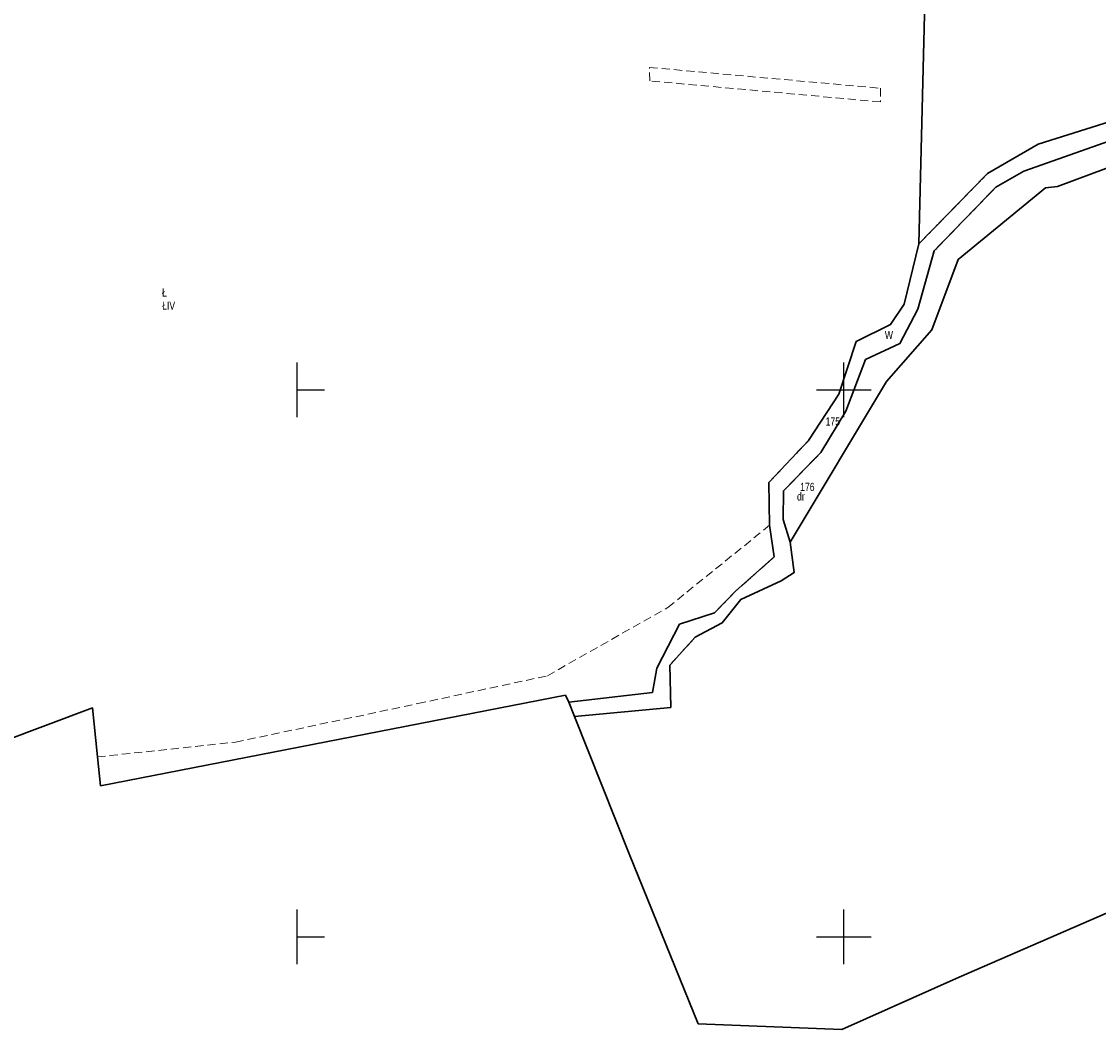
# Model space of a CAD drawing. Header units: metres. Extents: x 5548743 to 5556416, y 5707500 to 5714000.
# Tile 112 of 203: x 5553550 to 5553747, y 5710783 to 5710967. Entities that reach past the tile are written whole.
import ezdxf
from ezdxf.enums import TextEntityAlignment as Align

# ---------------------------------------------------------------- set-up
doc = ezdxf.new("R2010")
doc.units = ezdxf.units.M
doc.header["$MEASUREMENT"] = 0
for name, pattern in [('0.75_0.75', [1.5, 0.75, -0.75]), ('1.5_0.75', [2.25, 1.5, -0.75]), ('219-1000', [0])]:
    doc.linetypes.add(name, pattern=pattern)
doc.layers.get('0').update_dxf_attribs({"color": 2, "linetype": 'CONTINUOUS', "lineweight": 5})
for name, color, linetype in [('209-oznaczenie konturu klasyfikacyjnego', 7, 'CONTINUOUS'), ('210-oznaczenie konturu użytku gruntowego', 7, 'CONTINUOUS'), ('211-numer działki ewidencyjnej', 7, 'CONTINUOUS'), ('217-kontur klasyfikacyjny', 7, 'CONTINUOUS'), ('218-kontur użytku gruntowego', 7, 'CONTINUOUS'), ('219-działka ewidencyjna', 7, 'CONTINUOUS'), ('rów melioracyjny (poligon)', 7, 'CONTINUOUS'), ('Wstawianie ramki sekcyjnej z opisem', 7, 'CONTINUOUS')]:
    doc.layers.add(name, color=color, linetype=linetype)
doc.styles.get("Standard").update_dxf_attribs({"font": 'Working1250', "width": 0.75})

# ---------------------------------------------------------------- blocks, each defined once
blk = doc.blocks.new('RAMKA1000K')
at = {"color": 0}
for p, q in [((0, 395), (0, 405)), ((100, 395), (100, 405)), ((0, 400), (5, 400)), ((95, 400), (105, 400)), ((0, 295), (0, 305)), ((100, 295), (100, 305)), ((0, 300), (5, 300)), ((95, 300), (105, 300))]:
    blk.add_line(p, q, dxfattribs=at)

msp = doc.modelspace()

# ---------------------------------------------------------------- linework, layer by layer
at = {"layer": '217-kontur klasyfikacyjny', "color": 3, "linetype": '1.5_0.75', "lineweight": 18, "flags": 128}
for points in [[(5553664.54, 5710956.49), (5553664.46, 5710958.94)], [(5553664.46, 5710958.94), (5553706.75, 5710955.14)], [(5553706.72, 5710952.64), (5553664.54, 5710956.49)], [(5553706.75, 5710955.14), (5553706.72, 5710952.64)], [(5553735.55, 5710944.93), (5553752.99, 5710950.43)], [(5553726.3, 5710939.54), (5553735.55, 5710944.93)], [(5553713.73, 5710926.67), (5553726.3, 5710939.54)], [(5553711.05, 5710915.68), (5553713.73, 5710926.67)], [(5553708.58, 5710911.97), (5553711.05, 5710915.68)], [(5553702.28, 5710908.83), (5553708.58, 5710911.97)], [(5553699.11, 5710899.21), (5553702.28, 5710908.83)], [(5553693.54, 5710890.7), (5553699.11, 5710899.21)], [(5553686.33, 5710883.06), (5553693.54, 5710890.7)], [(5553686.43, 5710875.22), (5553686.33, 5710883.06)], [(5553667.82, 5710860.19), (5553686.43, 5710875.22)], [(5553645.8, 5710847.71), (5553667.82, 5710860.19)], [(5553622.09, 5710842.62), (5553645.8, 5710847.71)], [(5553513.36, 5710823.35), (5553562.57, 5710841.85)], [(5553562.57, 5710841.85), (5553563.47, 5710832.87)], [(5553588.74, 5710835.58), (5553622.09, 5710842.62)], [(5553563.47, 5710832.87), (5553588.74, 5710835.58)]]:
    msp.add_lwpolyline(points, dxfattribs=at)
at = {"layer": '218-kontur użytku gruntowego', "color": 70, "linetype": '1.5_0.75', "lineweight": 18, "flags": 128}
for points in [[(5553664.54, 5710956.49), (5553664.46, 5710958.94)], [(5553664.46, 5710958.94), (5553706.75, 5710955.14)], [(5553706.72, 5710952.64), (5553664.54, 5710956.49)], [(5553706.75, 5710955.14), (5553706.72, 5710952.64)], [(5553735.55, 5710944.93), (5553752.99, 5710950.43)], [(5553752.99, 5710950.43), (5553735.55, 5710944.93)], [(5553732.95, 5710939.97), (5553752.85, 5710946.99)], [(5553752.85, 5710946.99), (5553732.95, 5710939.97)], [(5553726.3, 5710939.54), (5553735.55, 5710944.93)], [(5553735.55, 5710944.93), (5553726.3, 5710939.54)], [(5553739.11, 5710937.16), (5553751.04, 5710941.63)], [(5553713.73, 5710926.67), (5553726.3, 5710939.54)], [(5553726.3, 5710939.54), (5553713.73, 5710926.67)], [(5553727.83, 5710937.05), (5553732.95, 5710939.97)], [(5553732.95, 5710939.97), (5553727.83, 5710937.05)], [(5553716.57, 5710925.41), (5553727.83, 5710937.05)], [(5553727.83, 5710937.05), (5553716.57, 5710925.41)], [(5553720.93, 5710923.82), (5553736.9, 5710936.92)], [(5553736.9, 5710936.92), (5553739.11, 5710937.16)], [(5553711.05, 5710915.68), (5553713.73, 5710926.67)], [(5553713.73, 5710926.67), (5553711.05, 5710915.68)], [(5553713.57, 5710914.74), (5553716.57, 5710925.41)], [(5553716.57, 5710925.41), (5553713.57, 5710914.74)], [(5553716.15, 5710910.97), (5553720.93, 5710923.82)], [(5553708.58, 5710911.97), (5553711.05, 5710915.68)], [(5553711.05, 5710915.68), (5553708.58, 5710911.97)], [(5553710.27, 5710908.45), (5553713.57, 5710914.74)], [(5553713.57, 5710914.74), (5553710.27, 5710908.45)], [(5553702.28, 5710908.83), (5553708.58, 5710911.97)], [(5553708.58, 5710911.97), (5553702.28, 5710908.83)], [(5553707.81, 5710901.5), (5553716.15, 5710910.97)], [(5553699.11, 5710899.21), (5553702.28, 5710908.83)], [(5553702.28, 5710908.83), (5553699.11, 5710899.21)], [(5553704.01, 5710905.54), (5553710.27, 5710908.45)], [(5553710.27, 5710908.45), (5553704.01, 5710905.54)], [(5553700.4, 5710896.07), (5553704.01, 5710905.54)], [(5553704.01, 5710905.54), (5553700.4, 5710896.07)], [(5553690.19, 5710872.12), (5553707.81, 5710901.5)], [(5553693.54, 5710890.7), (5553699.11, 5710899.21)], [(5553699.11, 5710899.21), (5553693.54, 5710890.7)], [(5553695.8, 5710888.54), (5553700.4, 5710896.07)], [(5553700.4, 5710896.07), (5553695.8, 5710888.54)], [(5553686.33, 5710883.06), (5553693.54, 5710890.7)], [(5553693.54, 5710890.7), (5553686.33, 5710883.06)], [(5553688.98, 5710881.51), (5553695.8, 5710888.54)], [(5553695.8, 5710888.54), (5553688.98, 5710881.51)], [(5553686.43, 5710875.22), (5553686.33, 5710883.06)], [(5553686.33, 5710883.06), (5553686.43, 5710875.22)], [(5553688.95, 5710876.3), (5553688.98, 5710881.51)], [(5553688.98, 5710881.51), (5553688.95, 5710876.3)], [(5553690.19, 5710872.12), (5553688.95, 5710876.3)], [(5553688.95, 5710876.3), (5553690.19, 5710872.12)], [(5553667.82, 5710860.19), (5553686.43, 5710875.22)], [(5553686.43, 5710875.22), (5553687.31, 5710869.44)], [(5553690.93, 5710866.6), (5553690.19, 5710872.12)], [(5553687.31, 5710869.44), (5553680.29, 5710863.24)], [(5553688.57, 5710865.04), (5553690.93, 5710866.6)], [(5553681.16, 5710861.68), (5553688.57, 5710865.04)], [(5553680.29, 5710863.24), (5553676.39, 5710859.23)], [(5553677.74, 5710857.4), (5553681.16, 5710861.68)], [(5553645.8, 5710847.71), (5553667.82, 5710860.19)], [(5553676.39, 5710859.23), (5553669.96, 5710857.15)], [(5553669.96, 5710857.15), (5553665.8, 5710849.13)], [(5553672.84, 5710854.74), (5553677.74, 5710857.4)], [(5553668.2, 5710849.67), (5553672.84, 5710854.74)], [(5553665.8, 5710849.13), (5553665.01, 5710844.63)], [(5553668.38, 5710841.89), (5553668.2, 5710849.67)], [(5553622.09, 5710842.62), (5553645.8, 5710847.71)], [(5553649.11, 5710844.14), (5553564.06, 5710827.58)], [(5553649.74, 5710842.89), (5553649.11, 5710844.14)], [(5553665.01, 5710844.63), (5553649.74, 5710842.89)], [(5553513.36, 5710823.35), (5553562.57, 5710841.85)], [(5553562.57, 5710841.85), (5553513.36, 5710823.35)], [(5553562.57, 5710841.85), (5553563.47, 5710832.87)], [(5553563.47, 5710832.87), (5553562.57, 5710841.85)], [(5553588.74, 5710835.58), (5553622.09, 5710842.62)], [(5553649.74, 5710842.89), (5553650.78, 5710840.25)], [(5553650.78, 5710840.25), (5553649.74, 5710842.89)], [(5553650.78, 5710840.25), (5553668.38, 5710841.89)], [(5553660.75, 5710815.16), (5553650.78, 5710840.25)], [(5553563.47, 5710832.87), (5553588.74, 5710835.58)], [(5553564.06, 5710827.58), (5553563.47, 5710832.87)], [(5553673.35, 5710784.08), (5553660.75, 5710815.16)], [(5553756.9, 5710808.17), (5553721.1, 5710792.62)], [(5553721.1, 5710792.62), (5553699.69, 5710783.04)], [(5553691.28, 5710783.37), (5553673.35, 5710784.08)], [(5553693.57, 5710783.28), (5553691.28, 5710783.37)], [(5553699.69, 5710783.04), (5553693.57, 5710783.28)]]:
    msp.add_lwpolyline(points, dxfattribs=at)
at = {"layer": '219-działka ewidencyjna', "color": 94, "linetype": '219-1000', "lineweight": 30, "flags": 128}
for points in [[(5553713.73, 5710926.67), (5553714.95, 5710976.06)], [(5553735.55, 5710944.93), (5553752.99, 5710950.43)], [(5553732.95, 5710939.97), (5553752.85, 5710946.99)], [(5553726.3, 5710939.54), (5553735.55, 5710944.93)], [(5553739.11, 5710937.16), (5553751.04, 5710941.63)], [(5553713.73, 5710926.67), (5553726.3, 5710939.54)], [(5553727.83, 5710937.05), (5553732.95, 5710939.97)], [(5553716.57, 5710925.41), (5553727.83, 5710937.05)], [(5553720.93, 5710923.82), (5553736.9, 5710936.92)], [(5553736.9, 5710936.92), (5553739.11, 5710937.16)], [(5553711.05, 5710915.68), (5553713.73, 5710926.67)], [(5553713.57, 5710914.74), (5553716.57, 5710925.41)], [(5553716.15, 5710910.97), (5553720.93, 5710923.82)], [(5553708.58, 5710911.97), (5553711.05, 5710915.68)], [(5553710.27, 5710908.45), (5553713.57, 5710914.74)], [(5553702.28, 5710908.83), (5553708.58, 5710911.97)], [(5553707.81, 5710901.5), (5553716.15, 5710910.97)], [(5553699.11, 5710899.21), (5553702.28, 5710908.83)], [(5553704.01, 5710905.54), (5553710.27, 5710908.45)], [(5553700.4, 5710896.07), (5553704.01, 5710905.54)], [(5553690.19, 5710872.12), (5553707.81, 5710901.5)], [(5553693.54, 5710890.7), (5553699.11, 5710899.21)], [(5553695.8, 5710888.54), (5553700.4, 5710896.07)], [(5553686.33, 5710883.06), (5553693.54, 5710890.7)], [(5553688.98, 5710881.51), (5553695.8, 5710888.54)], [(5553686.43, 5710875.22), (5553686.33, 5710883.06)], [(5553688.95, 5710876.3), (5553688.98, 5710881.51)], [(5553688.95, 5710876.3), (5553690.19, 5710872.12)], [(5553686.43, 5710875.22), (5553687.31, 5710869.44)], [(5553690.19, 5710872.12), (5553690.93, 5710866.6)], [(5553680.29, 5710863.24), (5553687.31, 5710869.44)], [(5553688.57, 5710865.04), (5553690.93, 5710866.6)], [(5553681.16, 5710861.68), (5553688.57, 5710865.04)], [(5553676.39, 5710859.23), (5553680.29, 5710863.24)], [(5553677.74, 5710857.4), (5553681.16, 5710861.68)], [(5553669.96, 5710857.15), (5553676.39, 5710859.23)], [(5553665.8, 5710849.13), (5553669.96, 5710857.15)], [(5553672.84, 5710854.74), (5553677.74, 5710857.4)], [(5553668.2, 5710849.67), (5553672.84, 5710854.74)], [(5553665.01, 5710844.63), (5553665.8, 5710849.13)], [(5553668.38, 5710841.89), (5553668.2, 5710849.67)], [(5553564.06, 5710827.58), (5553649.11, 5710844.14)], [(5553649.11, 5710844.14), (5553649.74, 5710842.89)], [(5553649.74, 5710842.89), (5553665.01, 5710844.63)], [(5553513.36, 5710823.35), (5553562.57, 5710841.85)], [(5553562.57, 5710841.85), (5553563.47, 5710832.87)], [(5553649.74, 5710842.89), (5553650.78, 5710840.25)], [(5553650.78, 5710840.25), (5553668.38, 5710841.89)], [(5553650.78, 5710840.25), (5553660.75, 5710815.16)], [(5553563.47, 5710832.87), (5553564.06, 5710827.58)], [(5553660.75, 5710815.16), (5553673.35, 5710784.08)], [(5553721.1, 5710792.62), (5553756.9, 5710808.17)], [(5553699.69, 5710783.04), (5553721.1, 5710792.62)], [(5553673.35, 5710784.08), (5553699.69, 5710783.04)]]:
    msp.add_lwpolyline(points, dxfattribs=at)
at = {"layer": 'rów melioracyjny (poligon)', "color": 252, "linetype": '0.75_0.75', "lineweight": 18, "flags": 128}
msp.add_lwpolyline([(5553869.68, 5710965.65), (5553848.18, 5710962.93), (5553840.5, 5710961.49), (5553822.63, 5710961.87), (5553788.55, 5710952.37), (5553776.31, 5710953.1), (5553752.99, 5710950.43), (5553735.55, 5710944.93), (5553726.3, 5710939.54), (5553713.73, 5710926.67), (5553711.05, 5710915.68), (5553708.58, 5710911.97), (5553702.28, 5710908.83), (5553699.11, 5710899.21), (5553693.54, 5710890.7), (5553686.33, 5710883.06), (5553686.43, 5710875.22), (5553687.31, 5710869.44), (5553680.29, 5710863.24), (5553676.39, 5710859.23), (5553669.96, 5710857.15), (5553665.8, 5710849.13), (5553665.01, 5710844.63), (5553649.74, 5710842.89), (5553650.78, 5710840.25), (5553668.38, 5710841.89), (5553668.2, 5710849.67), (5553672.84, 5710854.74), (5553677.74, 5710857.4), (5553681.16, 5710861.68), (5553688.57, 5710865.04), (5553690.93, 5710866.6), (5553690.19, 5710872.12), (5553688.95, 5710876.3), (5553688.98, 5710881.51), (5553695.8, 5710888.54), (5553700.4, 5710896.07), (5553704.01, 5710905.54), (5553710.27, 5710908.45), (5553713.57, 5710914.74), (5553716.57, 5710925.41), (5553727.83, 5710937.05), (5553732.95, 5710939.97), (5553752.85, 5710946.99), (5553776.96, 5710949.17), (5553789.14, 5710948.94), (5553824.27, 5710958.76), (5553841.3, 5710958.53), (5553849.32, 5710959.89), (5553868.16, 5710960.01), (5553872.04, 5710961.3)], close=True, dxfattribs=at)

# ---------------------------------------------------------------- block references
at = {"layer": 'Wstawianie ramki sekcyjnej z opisem', "color": 8, "linetype": 'Continuous', "lineweight": 5}
msp.add_blockref('RAMKA1000K', (5553600, 5710500), dxfattribs=at)
msp.add_blockref('RAMKA1000K', (5553600, 5710500), dxfattribs=at)
msp.add_blockref('RAMKA1000K', (5553600, 5710500), dxfattribs=at)
msp.add_blockref('RAMKA1000K', (5553600, 5710500), dxfattribs=at)

# ---------------------------------------------------------------- texts
at = {"layer": '209-oznaczenie konturu klasyfikacyjnego', "color": 70, "linetype": 'Continuous', "lineweight": 18, "width": 0.79}
msp.add_text('ŁIV', height=1.5, dxfattribs=at).set_placement((5553575.31, 5710916.14), align=Align.TOP_LEFT)
at = {"layer": '210-oznaczenie konturu użytku gruntowego', "color": 70, "linetype": 'Continuous', "lineweight": 18, "width": 0.79}
for s, p in [('Ł', (5553575.29, 5710917.04)), ('W', (5553707.53, 5710909.27)), ('dr', (5553691.46, 5710879.75))]:
    msp.add_text(s, height=1.5, dxfattribs=at).set_placement(p)
at = {"layer": '211-numer działki ewidencyjnej', "color": 94, "linetype": 'Continuous', "lineweight": 30, "width": 0.79}
for s, p in [('175', (5553696.69, 5710893.47)), ('176', (5553692.03, 5710881.49))]:
    msp.add_text(s, height=1.5, dxfattribs=at).set_placement(p)

doc.saveas('drawing.dxf')
